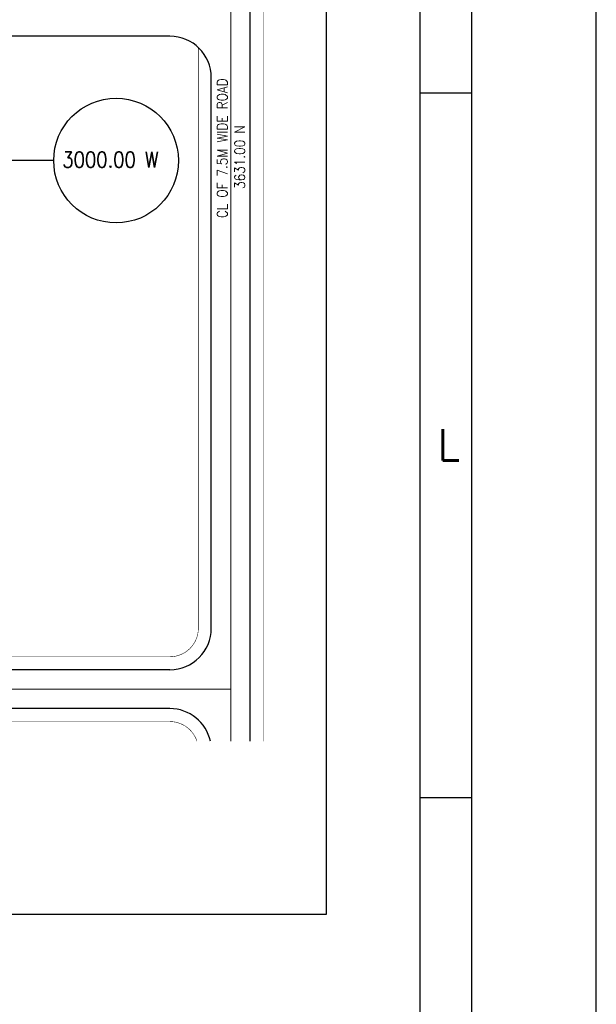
# Model space of a CAD drawing. Header units: inches. Extents: x 0 to 1544102, y 0 to 23144100.
# Tile 114 of 184: x 283346 to 297250, y 168022 to 191770. Entities that reach past the tile are written whole.
import ezdxf
from ezdxf.enums import TextEntityAlignment as Align

# ---------------------------------------------------------------- set-up
doc = ezdxf.new("R2010")
doc.units = ezdxf.units.IN
doc.header["$LTSCALE"] = 1800
doc.header["$MEASUREMENT"] = 0
doc.linetypes.add('CENTER', pattern=[2, 1.25, -0.25, 0.25, -0.25])
doc.linetypes.add('CENTRE', pattern=[1.5, 0.75, -0.25, 0.25, -0.25])
doc.layers.get('0').update_dxf_attribs({"color": 253})
doc.layers.add('CL', color=8, linetype='CENTER', lineweight=15)
doc.layers.add('TEXT', color=3, linetype='Continuous', lineweight=18)
for name, color, linetype in [('FORMAT', 9, 'Continuous'), ('Road', 3, 'Continuous'), ('Road Sides', 11, 'Continuous')]:
    doc.layers.add(name, color=color, linetype=linetype)
doc.styles.add('ROMANS', font='romans.shx')
doc.styles.add('ROMANT', font='romant')

# ---------------------------------------------------------------- blocks, each defined once
blk = doc.blocks.new('SHEET_A0')
at = {"layer": 'FORMAT'}
for p, q in [((1172, 170.9), (1172, 829)), ((1177, 12), (1177, 829)), ((1177, 760), (1172, 760)), ((1177, 692), (1172, 692))]:
    blk.add_line(p, q, dxfattribs=at)
blk.add_lwpolyline([(1189, 841), (0, 841), (0, 0), (1189, 0)], close=True, dxfattribs=at)
at = {"layer": 'FORMAT', "style": 'ROMANS'}
blk.add_text('L', height=3, dxfattribs=at).set_placement((1173.678, 724.563))
at = {"layer": 'FORMAT', "color": 3, "flags": 13}
for tag, height, rotation, style, p in [('DRGNO', 3.5, 180, 'ROMANT', (99.415, 824.438)), ('FILE_PATH', 2, 90, 'ROMANS', (18.347, 51.636))]:
    blk.add_attdef(tag, text='', height=height, rotation=rotation, dxfattribs=dict(at, style=style)).set_placement(p, align=Align.MIDDLE_LEFT)
for tag, height, style, p in [('DRN', 2, 'ROMANS', (1122.623, 62.506)), ('DESIGN', 2, 'ROMANS', (1122.623, 58.589)), ('CHD', 2, 'ROMANS', (1122.623, 54.429)), ('APPD', 2, 'ROMANS', (1122.623, 50.269)), ('SCALE', 2, 'ROMANS', (1088.445, 28.381)), ('DRGNO', 3.5, 'ROMANT', (1105.048, 23))]:
    blk.add_attdef(tag, text='', height=height, dxfattribs=dict(at, style=style)).set_placement(p, align=Align.MIDDLE_LEFT)
at = {"layer": 'FORMAT', "color": 3, "style": 'ROMANS', "width": 0.8, "flags": 13}
for p in [(1162.905, 62.506), (1162.905, 58.346), (1162.905, 54.186), (1162.905, 50.16)]:
    blk.add_attdef('DATE', text='', height=2, dxfattribs=at).set_placement(p, align=Align.MIDDLE_LEFT)
at = {"layer": 'FORMAT', "color": 3, "style": 'ROMANS', "flags": 13}
for tag, p in [('1', (1119.957, 13.977)), ('REV', (1156.965, 13.977))]:
    blk.add_attdef(tag, p, '', height=2, dxfattribs=at)

msp = doc.modelspace()

# ---------------------------------------------------------------- linework, layer by layer
at = {"color": 8, "linetype": 'CENTRE', "ltscale": 500}
msp.add_line((284165.89, 188372.48), (239730.81, 188372.48), dxfattribs=at)
at = {"layer": 'CL', "color": 8, "ltscale": 100}
for p, q in [((288434.91, 174367.11), (288434.91, 201959.23)), ((288434.91, 175622.48), (241966.16, 175622.48))]:
    msp.add_line(p, q, dxfattribs=at)
at = {"layer": 'Road', "color": 8, "ltscale": 100}
for p, q in [((288903.66, 174367.11), (288903.66, 201959.23)), ((288903.66, 174367.11), (288903.66, 201959.23)), ((287966.16, 177091.22), (287966.16, 190372.48)), ((287966.16, 177091.22), (287966.16, 190372.36)), ((286966.16, 176091.23), (267716.16, 176091.23)), ((286966.16, 175153.73), (255653.66, 175153.73))]:
    msp.add_line(p, q, dxfattribs=at)
at = {"layer": 'Road', "color": 8}
msp.add_line((286966.16, 191372.48), (243435.27, 191372.48), dxfattribs=at)
msp.add_arc((286966.16, 190372.48), 1000, 0, 90, dxfattribs=at)
at = {"layer": 'Road', "color": 8, "ltscale": 100}
for centre, start, end in [((286966.16, 177091.23), 270, 0), ((286966.16, 174153.73), 12.320455, 90)]:
    msp.add_arc(centre, 1000, start, end, dxfattribs=at)
at = {"layer": 'Road Sides', "color": 161, "linetype": 'ByBlock'}
msp.add_lwpolyline([(239730.81, 205032.15), (290733.64, 205032.15), (290733.64, 170189.07), (239730.81, 170189.07)], close=True, dxfattribs=at)
at = {"layer": 'Road Sides', "color": 8, "ltscale": 100, "const_width": 12.5}
for points in [[(289216.16, 174367.11), (289216.16, 201959.23)], [(289216.16, 174367.11), (289216.16, 201959.23)], [(287653.66, 177091.22), (287653.66, 191098.67)], [(286966.16, 174841.22), (254927.47, 174841.22)]]:
    msp.add_lwpolyline(points, dxfattribs=at)
for points in [[(287653.66, 191098.67), (287653.66, 177091.22, -0.41421356), (286966.16, 176403.72), (266989.98, 176403.72)], [(287619.71, 174367.11, 0.32452323), (286966.16, 174841.22)]]:
    msp.add_lwpolyline(points, format="xyb", dxfattribs=at)
at = {"layer": 'Road Sides', "color": 161, "linetype": 'ByBlock'}
msp.add_circle((285669.92, 188372.48), 1504.04, dxfattribs=at)

# ---------------------------------------------------------------- block references
at = {"color": 161, "linetype": 'ByBlock', "xscale": 250, "yscale": 250, "zscale": 250}
msp.add_blockref('SHEET_A0', (0, 0), dxfattribs=at)

# ---------------------------------------------------------------- texts
at = {"layer": 'TEXT', "color": 8, "style": 'ROMANS', "width": 0.85}
for s, p in [('CL OF 7.5M WIDE ROAD ', (288356.18, 186984.59, 0)), ('3631.00 N', (288776.92, 187689.05, -0.01))]:
    msp.add_text(s, height=250, rotation=90, dxfattribs=at).set_placement(p)
at = {"layer": 'TEXT', "color": 3, "style": 'ROMANS', "width": 0.85}
msp.add_text('3000.00 W', height=375, dxfattribs=at).set_placement((284372.55, 188207.47))

doc.saveas('drawing.dxf')
